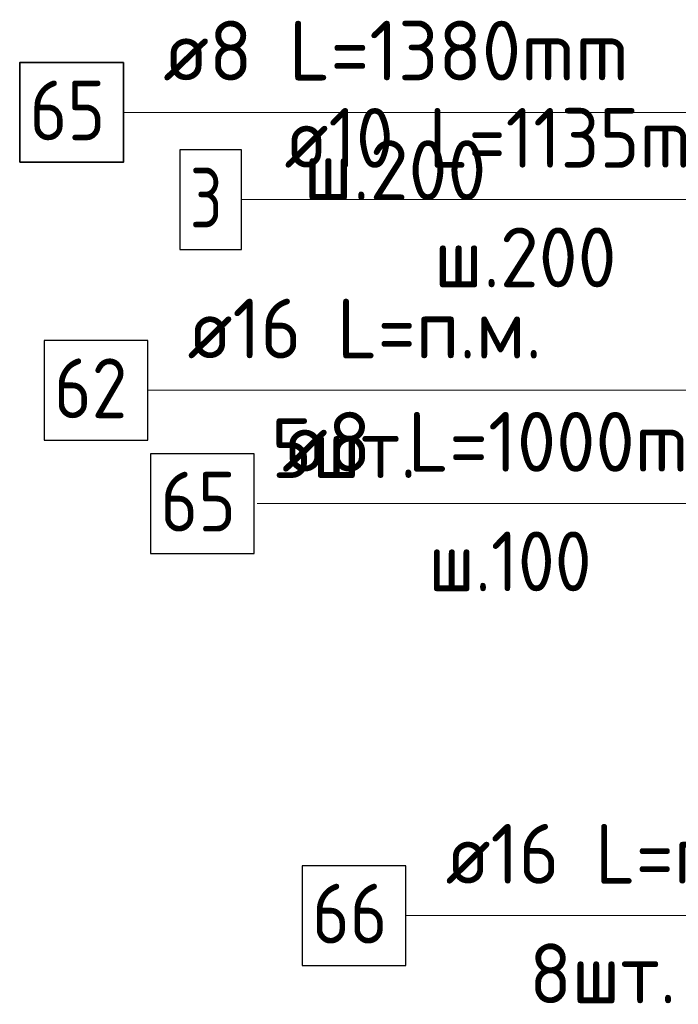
# Model space of a CAD drawing. Header units: metres. Extents: x -38 to 97, y -15 to 21.
# Tile 23 of 184: x 71.634 to 71.964, y 2.936 to 3.43. Entities that reach past the tile are written whole.
import ezdxf

# ---------------------------------------------------------------- set-up
doc = ezdxf.new("R2010")
doc.units = ezdxf.units.M
for name, color, linetype, lineweight in [('XR$3$Арм.стержн. Арматура края', 96, 'Continuous', 35), ('XR$3$Арм.стержн.горизонт. 1', 180, 'Continuous', 35), ('XR$4$Арм.стержн. Арматура края', 96, 'Continuous', 35), ('XR$4$Арм.стержн. Хомут', 240, 'Continuous', 35), ('XR$4$Арм.стержн.горизонт. 1', 180, 'Continuous', 35)]:
    doc.layers.add(name, color=color, linetype=linetype, lineweight=lineweight)
doc.styles.add('ISOCPEUR', font='txt')

msp = doc.modelspace()

# ---------------------------------------------------------------- linework, layer by layer
at = {"layer": 'XR$3$Арм.стержн. Арматура края', "color": 7, "linetype": 'Continuous', "lineweight": 13, "transparency": 33554687}
msp.add_line((71.68599, 3.38379), (72.05399, 3.38379), dxfattribs=at)
at = {"layer": 'XR$3$Арм.стержн. Арматура края', "color": 7, "linetype": 'Continuous', "lineweight": 35, "transparency": 33554687}
msp.add_lwpolyline([(71.63399, 3.35879), (71.68599, 3.35879), (71.68599, 3.40879), (71.63399, 3.40879), (71.63399, 3.35879)], dxfattribs=at)
at = {"layer": 'XR$3$Арм.стержн.горизонт. 1', "color": 7, "linetype": 'Continuous', "lineweight": 13, "transparency": 33554687}
msp.add_line((71.6982, 3.24427), (71.9842, 3.24427), dxfattribs=at)
at = {"layer": 'XR$3$Арм.стержн.горизонт. 1', "color": 7, "linetype": 'Continuous', "lineweight": 25, "transparency": 33554687}
msp.add_lwpolyline([(71.6462, 3.21927), (71.6982, 3.21927), (71.6982, 3.26927), (71.6462, 3.26927), (71.6462, 3.21927)], dxfattribs=at)
at = {"layer": 'XR$4$Арм.стержн. Арматура края', "color": 7, "linetype": 'Continuous', "lineweight": 13, "transparency": 33554687}
msp.add_line((71.74533, 3.33998), (72.05533, 3.33998), dxfattribs=at)
at = {"layer": 'XR$4$Арм.стержн. Арматура края', "color": 7, "linetype": 'Continuous', "lineweight": 25, "transparency": 33554687}
msp.add_lwpolyline([(71.71433, 3.31498), (71.74533, 3.31498), (71.74533, 3.36498), (71.71433, 3.36498), (71.71433, 3.31498)], dxfattribs=at)
at = {"layer": 'XR$4$Арм.стержн. Хомут', "color": 7, "linetype": 'Continuous', "lineweight": 13, "transparency": 33554687}
msp.add_line((71.75307, 3.18739), (72.03607, 3.18739), dxfattribs=at)
at = {"layer": 'XR$4$Арм.стержн. Хомут', "color": 7, "linetype": 'Continuous', "lineweight": 25, "transparency": 33554687}
msp.add_lwpolyline([(71.69957, 3.16239), (71.75157, 3.16239), (71.75157, 3.21239), (71.69957, 3.21239), (71.69957, 3.16239)], dxfattribs=at)
at = {"layer": 'XR$4$Арм.стержн.горизонт. 1', "color": 7, "linetype": 'Continuous', "lineweight": 13, "transparency": 33554687}
msp.add_line((71.82767, 2.98056), (72.05367, 2.98056), dxfattribs=at)
at = {"layer": 'XR$4$Арм.стержн.горизонт. 1', "color": 7, "linetype": 'Continuous', "lineweight": 25, "transparency": 33554687}
msp.add_lwpolyline([(71.77567, 2.95556), (71.82767, 2.95556), (71.82767, 3.00556), (71.77567, 3.00556), (71.77567, 2.95556)], dxfattribs=at)

# ---------------------------------------------------------------- texts
at = {"layer": 'XR$3$Арм.стержн. Арматура края', "color": 7, "linetype": 'Continuous', "lineweight": 25, "transparency": 33554687, "char_height": 0.03, "attachment_point": 7, "style": 'ISOCPEUR'}
for s, insert, width in [('\\W0.96;ø8 L=1380mm ', (71.70599, 3.39979), 0.2722217), ('\\W0.87;65', (71.63899, 3.36979), 0.0550812), ('\\W0.95;ш.200 ', (71.77649, 3.33979), 0.1311996)]:
    msp.add_mtext(s, dxfattribs=dict(at, insert=insert, width=width))
at = {"layer": 'XR$3$Арм.стержн.горизонт. 1', "color": 7, "linetype": 'Continuous', "lineweight": 25, "transparency": 33554687, "char_height": 0.03, "attachment_point": 7, "style": 'ISOCPEUR'}
for s, insert, width in [('\\W0.94;ø16 L=п.м.', (71.7182, 3.26027), 0.1999832), ('\\W0.87;62', (71.6512, 3.23027), 0.0550812), ('\\W0.94;5шт. ', (71.7602, 3.20027), 0.1161286)]:
    msp.add_mtext(s, dxfattribs=dict(at, insert=insert, width=width))
at = {"layer": 'XR$4$Арм.стержн. Арматура края', "color": 7, "linetype": 'Continuous', "lineweight": 25, "transparency": 33554687, "char_height": 0.03, "attachment_point": 7, "style": 'ISOCPEUR'}
for s, insert, width in [('\\W0.92;ø10 L=1135mm ', (71.76683, 3.35598), 0.2806692), ('\\W0.78;3', (71.71933, 3.32598), 0.0326407), ('\\W0.95;ш.200 ', (71.84183, 3.29598), 0.1311995)]:
    msp.add_mtext(s, dxfattribs=dict(at, insert=insert, width=width))
at = {"layer": 'XR$4$Арм.стержн. Хомут', "color": 7, "linetype": 'Continuous', "lineweight": 25, "transparency": 33554687, "char_height": 0.03, "attachment_point": 7, "style": 'ISOCPEUR'}
for s, insert, width in [('\\W0.96;ø8 L=1000mm ', (71.76557, 3.20339), 0.2722217), ('\\W0.87;65', (71.70457, 3.17339), 0.0550812), ('\\W0.90;ш.100 ', (71.83907, 3.14339), 0.1244867)]:
    msp.add_mtext(s, dxfattribs=dict(at, insert=insert, width=width))
at = {"layer": 'XR$4$Арм.стержн.горизонт. 1', "color": 7, "linetype": 'Continuous', "lineweight": 25, "transparency": 33554687, "char_height": 0.03, "attachment_point": 7, "style": 'ISOCPEUR'}
for s, insert, width in [('\\W0.94;ø16 L=п.м.', (71.84767, 2.99656), 0.1999832), ('\\W0.87;66', (71.78067, 2.96656), 0.0550812), ('\\W0.94;8шт. ', (71.88967, 2.93656), 0.1161286)]:
    msp.add_mtext(s, dxfattribs=dict(at, insert=insert, width=width))

doc.saveas('drawing.dxf')
